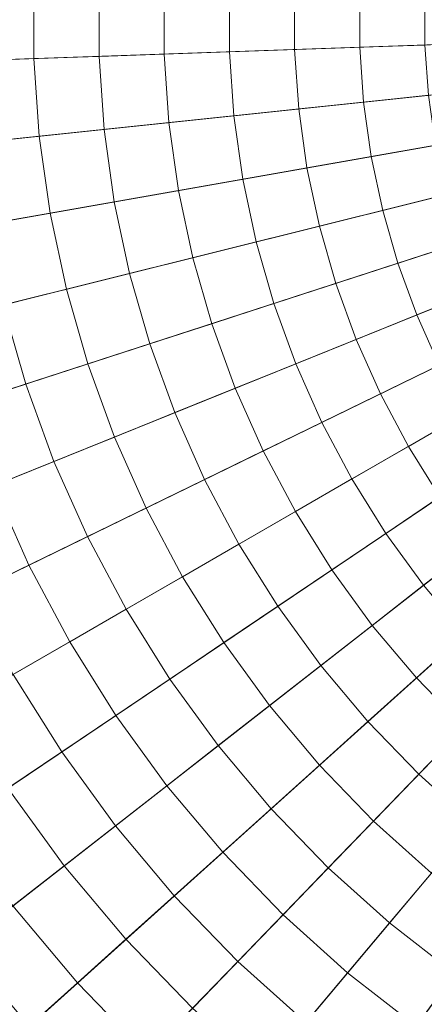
# Model space of a CAD drawing. Header units: centimetres. Extents: x -6.39 to 0.8, y 3.58 to 10.78.
# Tile 221 of 256: x -3.3 to -3.12, y 6.74 to 7.18. Entities that reach past the tile are written whole.
import ezdxf

# ---------------------------------------------------------------- set-up
doc = ezdxf.new("R2010")
doc.units = ezdxf.units.CM
doc.header["$LTSCALE"] = 2.54
doc.layers.add('Lucido design-1', color=7, linetype='Continuous')

# ---------------------------------------------------------------- blocks, each defined once
blk = doc.blocks.new('Gruppo-1')
at = {"color": 142, "linetype": 'Continuous', "lineweight": 9}
for points in [[(-3.79379, 7.21398, -14.60843), (-3.79379, 7.14422, -14.60843), (-2.79496, 7.1791, -14.60843), (-3.79379, 7.21398, -14.60843)], [(-2.79496, 7.1791, -13.70118), (-3.79379, 7.14422, -13.70118), (-3.79379, 7.21398, -13.70118), (-2.79496, 7.1791, -13.70118)], [(-3.79379, 7.14422, -14.60843), (-3.78892, 7.07463, -14.60843), (-2.79496, 7.1791, -14.60843), (-3.79379, 7.14422, -14.60843)], [(-2.79496, 7.1791, -13.70118), (-3.78892, 7.07463, -13.70118), (-3.79379, 7.14422, -13.70118), (-2.79496, 7.1791, -13.70118)], [(-3.78892, 7.07463, -14.60843), (-3.77921, 7.00555, -14.60843), (-2.79496, 7.1791, -14.60843), (-3.78892, 7.07463, -14.60843)], [(-2.79496, 7.1791, -13.70118), (-3.77921, 7.00555, -13.70118), (-3.78892, 7.07463, -13.70118), (-2.79496, 7.1791, -13.70118)], [(-3.77921, 7.00555, -14.60843), (-3.76471, 6.93732, -14.60843), (-2.79496, 7.1791, -14.60843), (-3.77921, 7.00555, -14.60843)], [(-2.79496, 7.1791, -13.70118), (-3.76471, 6.93732, -13.70118), (-3.77921, 7.00555, -13.70118), (-2.79496, 7.1791, -13.70118)], [(-3.76471, 6.93732, -14.60843), (-3.74548, 6.87026, -14.60843), (-2.79496, 7.1791, -14.60843), (-3.76471, 6.93732, -14.60843)], [(-2.79496, 7.1791, -13.70118), (-3.74548, 6.87026, -13.70118), (-3.76471, 6.93732, -13.70118), (-2.79496, 7.1791, -13.70118)], [(-3.74548, 6.87026, -14.60843), (-3.72162, 6.80471, -14.60843), (-2.79496, 7.1791, -14.60843), (-3.74548, 6.87026, -14.60843)], [(-2.79496, 7.1791, -13.70118), (-3.72162, 6.80471, -13.70118), (-3.74548, 6.87026, -13.70118), (-2.79496, 7.1791, -13.70118)], [(-3.72162, 6.80471, -14.60843), (-3.69325, 6.74098, -14.60843), (-2.79496, 7.1791, -14.60843), (-3.72162, 6.80471, -14.60843)], [(-2.79496, 7.1791, -13.70118), (-3.69325, 6.74098, -13.70118), (-3.72162, 6.80471, -13.70118), (-2.79496, 7.1791, -13.70118)], [(-3.69325, 6.74098, -14.60843), (-3.6605, 6.67938, -14.60843), (-2.79496, 7.1791, -14.60843), (-3.69325, 6.74098, -14.60843)], [(-2.79496, 7.1791, -13.70118), (-3.6605, 6.67938, -13.70118), (-3.69325, 6.74098, -13.70118), (-2.79496, 7.1791, -13.70118)], [(-3.6605, 6.67938, -14.60843), (-3.62353, 6.62022, -14.60843), (-2.79496, 7.1791, -14.60843), (-3.6605, 6.67938, -14.60843)], [(-2.79496, 7.1791, -13.70118), (-3.62353, 6.62022, -13.70118), (-3.6605, 6.67938, -13.70118), (-2.79496, 7.1791, -13.70118)], [(-3.62353, 6.62022, -14.60843), (-3.58253, 6.56379, -14.60843), (-2.79496, 7.1791, -14.60843), (-3.62353, 6.62022, -14.60843)], [(-2.79496, 7.1791, -13.70118), (-3.58253, 6.56379, -13.70118), (-3.62353, 6.62022, -13.70118), (-2.79496, 7.1791, -13.70118)], [(-3.58253, 6.56379, -14.60843), (-3.53768, 6.51035, -14.60843), (-2.79496, 7.1791, -14.60843), (-3.58253, 6.56379, -14.60843)], [(-2.79496, 7.1791, -13.70118), (-3.53768, 6.51035, -13.70118), (-3.58253, 6.56379, -13.70118), (-2.79496, 7.1791, -13.70118)], [(-3.53768, 6.51035, -14.60843), (-3.48923, 6.46017, -14.60843), (-2.79496, 7.1791, -14.60843), (-3.53768, 6.51035, -14.60843)], [(-2.79496, 7.1791, -13.70118), (-3.48923, 6.46017, -13.70118), (-3.53768, 6.51035, -13.70118), (-2.79496, 7.1791, -13.70118)], [(-3.48923, 6.46017, -14.60843), (-3.43738, 6.41349, -14.60843), (-2.79496, 7.1791, -14.60843), (-3.48923, 6.46017, -14.60843)], [(-2.79496, 7.1791, -13.70118), (-3.43738, 6.41349, -13.70118), (-3.48923, 6.46017, -13.70118), (-2.79496, 7.1791, -13.70118)], [(-3.43738, 6.41349, -14.60843), (-3.38241, 6.37054, -14.60843), (-2.79496, 7.1791, -14.60843), (-3.43738, 6.41349, -14.60843)], [(-2.79496, 7.1791, -13.70118), (-3.38241, 6.37054, -13.70118), (-3.43738, 6.41349, -13.70118), (-2.79496, 7.1791, -13.70118)]]:
    blk.add_polyline3d(points, dxfattribs=at)
for points in [[(-6.39139, 7.30469, -13.70234), (-6.39139, 7.05351, -13.70234), (-2.79712, 7.17903, -13.70234), (-2.79712, 7.17918, -13.70234)], [(-3.29214, 7.19646, -12.6165), (-3.29214, 7.16174, -12.6165), (-3.3212, 7.16073, -12.61884), (-3.3212, 7.19748, -12.61884)], [(-3.26307, 7.19545, -12.61426), (-3.26307, 7.16276, -12.61426), (-3.29214, 7.16174, -12.6165), (-3.29214, 7.19646, -12.6165)], [(-3.23399, 7.19443, -12.61211), (-3.23399, 7.16377, -12.61211), (-3.26307, 7.16276, -12.61426), (-3.26307, 7.19545, -12.61426)], [(-3.2049, 7.19342, -12.61007), (-3.2049, 7.16479, -12.61007), (-3.23399, 7.16377, -12.61211), (-3.23399, 7.19443, -12.61211)], [(-3.17581, 7.1924, -12.60813), (-3.17581, 7.1658, -12.60813), (-3.2049, 7.16479, -12.61007), (-3.2049, 7.19342, -12.61007)], [(-3.14671, 7.19139, -12.60629), (-3.14671, 7.16682, -12.60629), (-3.17581, 7.1658, -12.60813), (-3.17581, 7.1924, -12.60813)], [(-3.1176, 7.19037, -12.60456), (-3.1176, 7.16783, -12.60456), (-3.14671, 7.16682, -12.60629), (-3.14671, 7.19139, -12.60629)], [(-6.39139, 7.05351, -13.70234), (-6.37387, 6.80294, -13.70234), (-2.79711, 7.17888, -13.70234), (-2.79712, 7.17903, -13.70234)], [(-6.37387, 6.80294, -13.70234), (-6.33891, 6.55421, -13.70234), (-2.79709, 7.17873, -13.70234), (-2.79711, 7.17888, -13.70234)], [(-6.33891, 6.55421, -13.70234), (-6.28669, 6.30852, -13.70234), (-2.79706, 7.17858, -13.70234), (-2.79709, 7.17873, -13.70234)], [(-6.28669, 6.30852, -13.70234), (-6.21746, 6.06707, -13.70234), (-2.79702, 7.17843, -13.70234), (-2.79706, 7.17858, -13.70234)], [(-6.21746, 6.06707, -13.70234), (-6.13155, 5.83103, -13.70234), (-2.79696, 7.17829, -13.70234), (-2.79702, 7.17843, -13.70234)], [(-6.13155, 5.83103, -13.70234), (-6.02938, 5.60157, -13.70234), (-2.7969, 7.17815, -13.70234), (-2.79696, 7.17829, -13.70234)], [(-6.02938, 5.60157, -13.70234), (-5.91146, 5.37979, -13.70234), (-2.79683, 7.17802, -13.70234), (-2.7969, 7.17815, -13.70234)], [(-5.91146, 5.37979, -13.70234), (-5.77836, 5.16678, -13.70234), (-2.79675, 7.17789, -13.70234), (-2.79683, 7.17802, -13.70234)], [(-5.77836, 5.16678, -13.70234), (-5.63072, 4.96357, -13.70234), (-2.79666, 7.17777, -13.70234), (-2.79675, 7.17789, -13.70234)], [(-5.63072, 4.96357, -13.70234), (-5.46926, 4.77115, -13.70234), (-2.79657, 7.17766, -13.70234), (-2.79666, 7.17777, -13.70234)], [(-5.46926, 4.77115, -13.70234), (-5.29478, 4.59047, -13.70234), (-2.79646, 7.17755, -13.70234), (-2.79657, 7.17766, -13.70234)], [(-5.29478, 4.59047, -13.70234), (-5.10811, 4.42239, -13.70234), (-2.79635, 7.17745, -13.70234), (-2.79646, 7.17755, -13.70234)], [(-5.10811, 4.42239, -13.70234), (-4.91018, 4.26775, -13.70234), (-2.79623, 7.17735, -13.70234), (-2.79635, 7.17745, -13.70234)], [(-4.91018, 4.26775, -13.70234), (-4.70194, 4.12729, -13.70234), (-2.79611, 7.17727, -13.70234), (-2.79623, 7.17735, -13.70234)], [(-4.70194, 4.12729, -13.70234), (-4.48441, 4.0017, -13.70234), (-2.79597, 7.17719, -13.70234), (-2.79611, 7.17727, -13.70234)], [(-4.48441, 4.0017, -13.70234), (-4.25865, 3.89159, -13.70234), (-2.79584, 7.17713, -13.70234), (-2.79597, 7.17719, -13.70234)], [(-4.25865, 3.89159, -13.70234), (-4.02576, 3.7975, -13.70234), (-2.7957, 7.17707, -13.70234), (-2.79584, 7.17713, -13.70234)], [(-4.02576, 3.7975, -13.70234), (-3.78688, 3.71988, -13.70234), (-2.79556, 7.17702, -13.70234), (-2.7957, 7.17707, -13.70234)], [(-3.78688, 3.71988, -13.70234), (-3.54316, 3.65911, -13.70234), (-2.79541, 7.17699, -13.70234), (-2.79556, 7.17702, -13.70234)], [(-3.54316, 3.65911, -13.70234), (-3.29579, 3.6155, -13.70234), (-2.79526, 7.17696, -13.70234), (-2.79541, 7.17699, -13.70234)], [(-3.29579, 3.6155, -13.70234), (-3.04599, 3.58924, -13.70234), (-2.79511, 7.17695, -13.70234), (-2.79526, 7.17696, -13.70234)], [(-3.23399, 7.16377, -12.61211), (-3.23185, 7.13318, -12.61211), (-3.26079, 7.13014, -12.61426), (-3.26307, 7.16276, -12.61426)], [(-3.2049, 7.16479, -12.61007), (-3.2029, 7.13623, -12.61007), (-3.23185, 7.13318, -12.61211), (-3.23399, 7.16377, -12.61211)], [(-3.17581, 7.1658, -12.60813), (-3.17395, 7.13927, -12.60813), (-3.2029, 7.13623, -12.61007), (-3.2049, 7.16479, -12.61007)], [(-3.14671, 7.16682, -12.60629), (-3.14499, 7.14231, -12.60629), (-3.17395, 7.13927, -12.60813), (-3.17581, 7.1658, -12.60813)], [(-3.1176, 7.16783, -12.60456), (-3.11603, 7.14536, -12.60456), (-3.14499, 7.14231, -12.60629), (-3.14671, 7.16682, -12.60629)], [(-3.29214, 7.16174, -12.6165), (-3.28972, 7.1271, -12.6165), (-3.31864, 7.12406, -12.61884), (-3.3212, 7.16073, -12.61884)], [(-3.26307, 7.16276, -12.61426), (-3.26079, 7.13014, -12.61426), (-3.28972, 7.1271, -12.6165), (-3.29214, 7.16174, -12.6165)], [(-3.14499, 7.14231, -12.60629), (-3.14157, 7.11798, -12.60629), (-3.17025, 7.11293, -12.60813), (-3.17395, 7.13927, -12.60813)], [(-3.11603, 7.14536, -12.60456), (-3.11289, 7.12304, -12.60456), (-3.14157, 7.11798, -12.60629), (-3.14499, 7.14231, -12.60629)], [(-3.17395, 7.13927, -12.60813), (-3.17025, 7.11293, -12.60813), (-3.19892, 7.10787, -12.61007), (-3.2029, 7.13623, -12.61007)], [(-3.23185, 7.13318, -12.61211), (-3.22758, 7.10282, -12.61211), (-3.25624, 7.09777, -12.61426), (-3.26079, 7.13014, -12.61426)], [(-3.2029, 7.13623, -12.61007), (-3.19892, 7.10787, -12.61007), (-3.22758, 7.10282, -12.61211), (-3.23185, 7.13318, -12.61211)], [(-3.26079, 7.13014, -12.61426), (-3.25624, 7.09777, -12.61426), (-3.28488, 7.09271, -12.6165), (-3.28972, 7.1271, -12.6165)], [(-3.28972, 7.1271, -12.6165), (-3.28488, 7.09271, -12.6165), (-3.31352, 7.08766, -12.61884), (-3.31864, 7.12406, -12.61884)], [(-3.11289, 7.12304, -12.60456), (-3.10821, 7.101, -12.60456), (-3.13647, 7.09395, -12.60629), (-3.14157, 7.11798, -12.60629)], [(-3.14157, 7.11798, -12.60629), (-3.13647, 7.09395, -12.60629), (-3.16472, 7.08691, -12.60813), (-3.17025, 7.11293, -12.60813)], [(-3.17025, 7.11293, -12.60813), (-3.16472, 7.08691, -12.60813), (-3.19297, 7.07987, -12.61007), (-3.19892, 7.10787, -12.61007)], [(-3.19892, 7.10787, -12.61007), (-3.19297, 7.07987, -12.61007), (-3.22121, 7.07283, -12.61211), (-3.22758, 7.10282, -12.61211)], [(-3.22758, 7.10282, -12.61211), (-3.22121, 7.07283, -12.61211), (-3.24944, 7.06579, -12.61426), (-3.25624, 7.09777, -12.61426)], [(-3.25624, 7.09777, -12.61426), (-3.24944, 7.06579, -12.61426), (-3.27766, 7.05875, -12.6165), (-3.28488, 7.09271, -12.6165)], [(-3.10821, 7.101, -12.60456), (-3.102, 7.07934, -12.60456), (-3.1297, 7.07034, -12.60629), (-3.13647, 7.09395, -12.60629)], [(-3.13647, 7.09395, -12.60629), (-3.1297, 7.07034, -12.60629), (-3.15739, 7.06134, -12.60813), (-3.16472, 7.08691, -12.60813)], [(-3.28488, 7.09271, -12.6165), (-3.27766, 7.05875, -12.6165), (-3.30588, 7.05171, -12.61884), (-3.31352, 7.08766, -12.61884)], [(-3.16472, 7.08691, -12.60813), (-3.15739, 7.06134, -12.60813), (-3.18507, 7.05235, -12.61007), (-3.19297, 7.07987, -12.61007)], [(-3.19297, 7.07987, -12.61007), (-3.18507, 7.05235, -12.61007), (-3.21275, 7.04335, -12.61211), (-3.22121, 7.07283, -12.61211)], [(-3.102, 7.07934, -12.60456), (-3.09429, 7.05816, -12.60456), (-3.12129, 7.04725, -12.60629), (-3.1297, 7.07034, -12.60629)], [(-3.22121, 7.07283, -12.61211), (-3.21275, 7.04335, -12.61211), (-3.24043, 7.03436, -12.61426), (-3.24944, 7.06579, -12.61426)], [(-3.1297, 7.07034, -12.60629), (-3.12129, 7.04725, -12.60629), (-3.14829, 7.03635, -12.60813), (-3.15739, 7.06134, -12.60813)], [(-3.24944, 7.06579, -12.61426), (-3.24043, 7.03436, -12.61426), (-3.26809, 7.02537, -12.6165), (-3.27766, 7.05875, -12.6165)], [(-3.27766, 7.05875, -12.6165), (-3.26809, 7.02537, -12.6165), (-3.29575, 7.01638, -12.61884), (-3.30588, 7.05171, -12.61884)], [(-3.15739, 7.06134, -12.60813), (-3.14829, 7.03635, -12.60813), (-3.17528, 7.02544, -12.61007), (-3.18507, 7.05235, -12.61007)], [(-3.09429, 7.05816, -12.60456), (-3.08512, 7.03758, -12.60456), (-3.1113, 7.02481, -12.60629), (-3.12129, 7.04725, -12.60629)], [(-3.30588, 7.05171, -12.61884), (-3.29575, 7.01638, -12.61884), (-3.3234, 7.0074, -12.62129), (-3.33409, 7.04468, -12.62129)], [(-3.18507, 7.05235, -12.61007), (-3.17528, 7.02544, -12.61007), (-3.20227, 7.01454, -12.61211), (-3.21275, 7.04335, -12.61211)], [(-3.12129, 7.04725, -12.60629), (-3.1113, 7.02481, -12.60629), (-3.13747, 7.01205, -12.60813), (-3.14829, 7.03635, -12.60813)], [(-3.21275, 7.04335, -12.61211), (-3.20227, 7.01454, -12.61211), (-3.22925, 7.00364, -12.61426), (-3.24043, 7.03436, -12.61426)], [(-3.14829, 7.03635, -12.60813), (-3.13747, 7.01205, -12.60813), (-3.16364, 6.99929, -12.61007), (-3.17528, 7.02544, -12.61007)], [(-3.24043, 7.03436, -12.61426), (-3.22925, 7.00364, -12.61426), (-3.25622, 6.99274, -12.6165), (-3.26809, 7.02537, -12.6165)], [(-3.26809, 7.02537, -12.6165), (-3.25622, 6.99274, -12.6165), (-3.28318, 6.98185, -12.61884), (-3.29575, 7.01638, -12.61884)], [(-3.17528, 7.02544, -12.61007), (-3.16364, 6.99929, -12.61007), (-3.1898, 6.98653, -12.61211), (-3.20227, 7.01454, -12.61211)], [(-3.1113, 7.02481, -12.60629), (-3.09977, 7.00312, -12.60629), (-3.12498, 6.98856, -12.60813), (-3.13747, 7.01205, -12.60813)], [(-3.29575, 7.01638, -12.61884), (-3.28318, 6.98185, -12.61884), (-3.31014, 6.97096, -12.62129), (-3.3234, 7.0074, -12.62129)], [(-3.20227, 7.01454, -12.61211), (-3.1898, 6.98653, -12.61211), (-3.21595, 6.97377, -12.61426), (-3.22925, 7.00364, -12.61426)], [(-3.13747, 7.01205, -12.60813), (-3.12498, 6.98856, -12.60813), (-3.1502, 6.97401, -12.61007), (-3.16364, 6.99929, -12.61007)], [(-3.22925, 7.00364, -12.61426), (-3.21595, 6.97377, -12.61426), (-3.24209, 6.96102, -12.6165), (-3.25622, 6.99274, -12.6165)], [(-3.09977, 7.00312, -12.60629), (-3.08675, 6.98229, -12.60629), (-3.11089, 6.966, -12.60813), (-3.12498, 6.98856, -12.60813)], [(-3.16364, 6.99929, -12.61007), (-3.1502, 6.97401, -12.61007), (-3.1754, 6.95945, -12.61211), (-3.1898, 6.98653, -12.61211)], [(-3.25622, 6.99274, -12.6165), (-3.24209, 6.96102, -12.6165), (-3.26823, 6.94827, -12.61884), (-3.28318, 6.98185, -12.61884)], [(-3.12498, 6.98856, -12.60813), (-3.11089, 6.966, -12.60813), (-3.13502, 6.94973, -12.61007), (-3.1502, 6.97401, -12.61007)], [(-3.1898, 6.98653, -12.61211), (-3.1754, 6.95945, -12.61211), (-3.2006, 6.94491, -12.61426), (-3.21595, 6.97377, -12.61426)], [(-3.28318, 6.98185, -12.61884), (-3.26823, 6.94827, -12.61884), (-3.29436, 6.93553, -12.62129), (-3.31014, 6.97096, -12.62129)], [(-3.31014, 6.97096, -12.62129), (-3.29436, 6.93553, -12.62129), (-3.32049, 6.92279, -12.62383), (-3.33709, 6.96007, -12.62383)], [(-3.21595, 6.97377, -12.61426), (-3.2006, 6.94491, -12.61426), (-3.22579, 6.93036, -12.6165), (-3.24209, 6.96102, -12.6165)], [(-3.1502, 6.97401, -12.61007), (-3.13502, 6.94973, -12.61007), (-3.15915, 6.93345, -12.61211), (-3.1754, 6.95945, -12.61211)], [(-3.11089, 6.966, -12.60813), (-3.09525, 6.94449, -12.60813), (-3.11819, 6.92656, -12.61007), (-3.13502, 6.94973, -12.61007)], [(-3.24209, 6.96102, -12.6165), (-3.22579, 6.93036, -12.6165), (-3.25098, 6.91582, -12.61884), (-3.26823, 6.94827, -12.61884)], [(-3.1754, 6.95945, -12.61211), (-3.15915, 6.93345, -12.61211), (-3.18327, 6.91718, -12.61426), (-3.2006, 6.94491, -12.61426)], [(-3.26823, 6.94827, -12.61884), (-3.25098, 6.91582, -12.61884), (-3.27616, 6.90128, -12.62129), (-3.29436, 6.93553, -12.62129)], [(-3.13502, 6.94973, -12.61007), (-3.11819, 6.92656, -12.61007), (-3.14113, 6.90864, -12.61211), (-3.15915, 6.93345, -12.61211)], [(-3.2006, 6.94491, -12.61426), (-3.18327, 6.91718, -12.61426), (-3.20739, 6.90091, -12.6165), (-3.22579, 6.93036, -12.6165)], [(-3.09525, 6.94449, -12.60813), (-3.07816, 6.92411, -12.60813), (-3.09979, 6.90463, -12.61007), (-3.11819, 6.92656, -12.61007)], [(-3.29436, 6.93553, -12.62129), (-3.27616, 6.90128, -12.62129), (-3.30133, 6.88675, -12.62383), (-3.32049, 6.92279, -12.62383)], [(-3.15915, 6.93345, -12.61211), (-3.14113, 6.90864, -12.61211), (-3.16406, 6.89073, -12.61426), (-3.18327, 6.91718, -12.61426)], [(-3.22579, 6.93036, -12.6165), (-3.20739, 6.90091, -12.6165), (-3.2315, 6.88465, -12.61884), (-3.25098, 6.91582, -12.61884)], [(-3.11819, 6.92656, -12.61007), (-3.09979, 6.90463, -12.61007), (-3.12142, 6.88516, -12.61211), (-3.14113, 6.90864, -12.61211)], [(-3.25098, 6.91582, -12.61884), (-3.2315, 6.88465, -12.61884), (-3.2556, 6.86839, -12.62129), (-3.27616, 6.90128, -12.62129)], [(-3.18327, 6.91718, -12.61426), (-3.16406, 6.89073, -12.61426), (-3.18698, 6.87282, -12.6165), (-3.20739, 6.90091, -12.6165)], [(-3.14113, 6.90864, -12.61211), (-3.12142, 6.88516, -12.61211), (-3.14304, 6.86569, -12.61426), (-3.16406, 6.89073, -12.61426)], [(-3.09979, 6.90463, -12.61007), (-3.0799, 6.88404, -12.61007), (-3.10012, 6.8631, -12.61211), (-3.12142, 6.88516, -12.61211)], [(-3.27616, 6.90128, -12.62129), (-3.2556, 6.86839, -12.62129), (-3.2797, 6.85214, -12.62383), (-3.30133, 6.88675, -12.62383)], [(-3.20739, 6.90091, -12.6165), (-3.18698, 6.87282, -12.6165), (-3.2099, 6.85492, -12.61884), (-3.2315, 6.88465, -12.61884)], [(-3.30133, 6.88675, -12.62383), (-3.2797, 6.85214, -12.62383), (-3.30379, 6.83589, -12.62648), (-3.32649, 6.87222, -12.62648)], [(-3.16406, 6.89073, -12.61426), (-3.14304, 6.86569, -12.61426), (-3.16466, 6.84622, -12.6165), (-3.18698, 6.87282, -12.6165)], [(-3.2315, 6.88465, -12.61884), (-3.2099, 6.85492, -12.61884), (-3.23281, 6.83702, -12.62129), (-3.2556, 6.86839, -12.62129)], [(-3.12142, 6.88516, -12.61211), (-3.10012, 6.8631, -12.61211), (-3.12033, 6.84217, -12.61426), (-3.14304, 6.86569, -12.61426)], [(-3.18698, 6.87282, -12.6165), (-3.16466, 6.84622, -12.6165), (-3.18627, 6.82676, -12.61884), (-3.2099, 6.85492, -12.61884)], [(-3.2556, 6.86839, -12.62129), (-3.23281, 6.83702, -12.62129), (-3.25571, 6.81912, -12.62383), (-3.2797, 6.85214, -12.62383)], [(-3.14304, 6.86569, -12.61426), (-3.12033, 6.84217, -12.61426), (-3.14054, 6.82124, -12.6165), (-3.16466, 6.84622, -12.6165)], [(-3.10012, 6.8631, -12.61211), (-3.07733, 6.84258, -12.61211), (-3.09604, 6.82029, -12.61426), (-3.12033, 6.84217, -12.61426)], [(-3.2797, 6.85214, -12.62383), (-3.25571, 6.81912, -12.62383), (-3.27861, 6.80123, -12.62648), (-3.30379, 6.83589, -12.62648)], [(-3.2099, 6.85492, -12.61884), (-3.18627, 6.82676, -12.61884), (-3.20788, 6.80731, -12.62129), (-3.23281, 6.83702, -12.62129)], [(-3.16466, 6.84622, -12.6165), (-3.14054, 6.82124, -12.6165), (-3.16074, 6.80032, -12.61884), (-3.18627, 6.82676, -12.61884)], [(-3.12033, 6.84217, -12.61426), (-3.09604, 6.82029, -12.61426), (-3.11474, 6.79801, -12.6165), (-3.14054, 6.82124, -12.6165)], [(-3.30379, 6.83589, -12.62648), (-3.27861, 6.80123, -12.62648), (-3.3015, 6.78335, -12.62922), (-3.32787, 6.81965, -12.62922)], [(-3.23281, 6.83702, -12.62129), (-3.20788, 6.80731, -12.62129), (-3.22948, 6.78786, -12.62383), (-3.25571, 6.81912, -12.62383)], [(-3.18627, 6.82676, -12.61884), (-3.16074, 6.80032, -12.61884), (-3.18094, 6.77941, -12.62129), (-3.20788, 6.80731, -12.62129)], [(-3.14054, 6.82124, -12.6165), (-3.11474, 6.79801, -12.6165), (-3.13343, 6.77573, -12.61884), (-3.16074, 6.80032, -12.61884)], [(-3.25571, 6.81912, -12.62383), (-3.22948, 6.78786, -12.62383), (-3.25107, 6.76842, -12.62648), (-3.27861, 6.80123, -12.62648)], [(-3.20788, 6.80731, -12.62129), (-3.18094, 6.77941, -12.62129), (-3.20113, 6.7585, -12.62383), (-3.22948, 6.78786, -12.62383)], [(-3.27861, 6.80123, -12.62648), (-3.25107, 6.76842, -12.62648), (-3.27266, 6.74898, -12.62922), (-3.3015, 6.78335, -12.62922)], [(-3.16074, 6.80032, -12.61884), (-3.13343, 6.77573, -12.61884), (-3.15212, 6.75346, -12.62129), (-3.18094, 6.77941, -12.62129)], [(-3.11474, 6.79801, -12.6165), (-3.08737, 6.77663, -12.6165), (-3.10447, 6.7531, -12.61884), (-3.13343, 6.77573, -12.61884)], [(-3.22948, 6.78786, -12.62383), (-3.20113, 6.7585, -12.62383), (-3.22131, 6.7376, -12.62648), (-3.25107, 6.76842, -12.62648)], [(-3.3015, 6.78335, -12.62922), (-3.27266, 6.74898, -12.62922), (-3.29424, 6.72955, -12.63207), (-3.32438, 6.76547, -12.63207)], [(-3.18094, 6.77941, -12.62129), (-3.15212, 6.75346, -12.62129), (-3.1708, 6.73119, -12.62383), (-3.20113, 6.7585, -12.62383)], [(-3.13343, 6.77573, -12.61884), (-3.10447, 6.7531, -12.61884), (-3.12156, 6.72958, -12.62129), (-3.15212, 6.75346, -12.62129)], [(-3.25107, 6.76842, -12.62648), (-3.22131, 6.7376, -12.62648), (-3.24149, 6.71671, -12.62922), (-3.27266, 6.74898, -12.62922)], [(-3.32438, 6.76547, -12.63207), (-3.29424, 6.72955, -12.63207), (-3.31581, 6.71013, -12.63502), (-3.34725, 6.7476, -12.63502)], [(-3.20113, 6.7585, -12.62383), (-3.1708, 6.73119, -12.62383), (-3.18948, 6.70894, -12.62648), (-3.22131, 6.7376, -12.62648)], [(-3.15212, 6.75346, -12.62129), (-3.12156, 6.72958, -12.62129), (-3.13864, 6.70607, -12.62383), (-3.1708, 6.73119, -12.62383)], [(-3.10447, 6.7531, -12.61884), (-3.074, 6.73255, -12.61884), (-3.0894, 6.70789, -12.62129), (-3.12156, 6.72958, -12.62129)], [(-3.27266, 6.74898, -12.62922), (-3.24149, 6.71671, -12.62922), (-3.26166, 6.69582, -12.63207), (-3.29424, 6.72955, -12.63207)]]:
    blk.add_3dface(points, dxfattribs=at)

msp = doc.modelspace()

# ---------------------------------------------------------------- block references
at = {"layer": 'Lucido design-1', "color": 7}
msp.add_blockref('Gruppo-1', (0, 0), dxfattribs=at)

doc.saveas('drawing.dxf')
